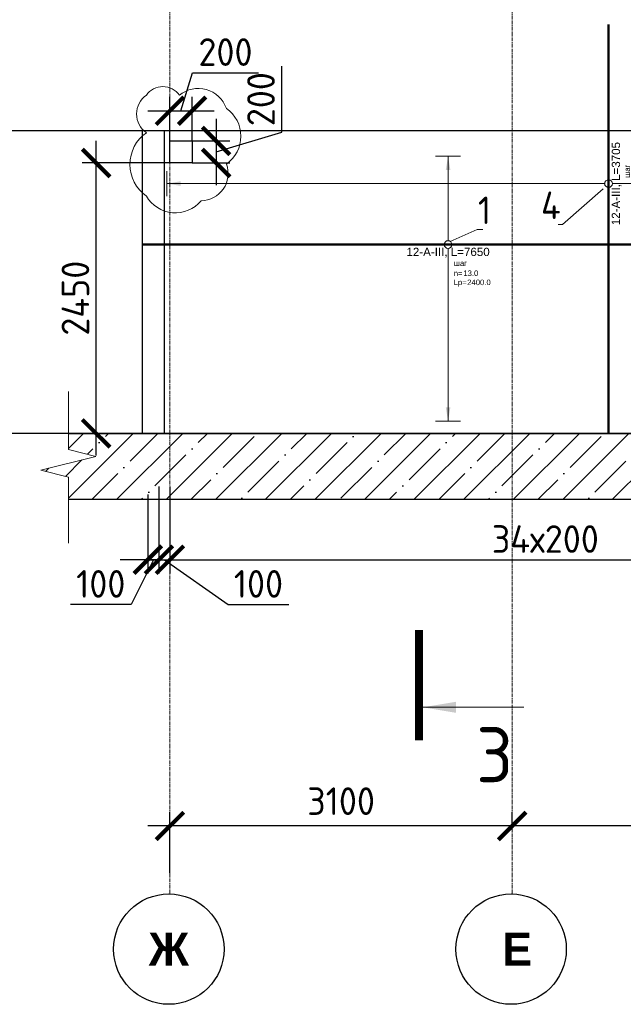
# Model space of a CAD drawing. Header units: millimetres. Extents: x 349531 to 1063351, y -131924 to 96186.
# Tile 131 of 230: x 617459 to 622926, y -31469 to -22548. Entities that reach past the tile are written whole.
import ezdxf
from ezdxf import colors
from ezdxf.entities.mleader import LeaderData, LeaderLine
from ezdxf.enums import TextEntityAlignment as Align
from ezdxf.math import Vec2, Vec3

# ---------------------------------------------------------------- set-up
doc = ezdxf.new("R2010")
doc.units = ezdxf.units.MM
doc.set_wipeout_variables(frame=1)
for name, pattern in [('______5', [1100, 800, -100, 100, -100]), ('________', [0]), ('HIDDEN2', [4.7625, 3.175, -1.5875]), ('осевая', [50.8, 31.75, -6.35, 6.35, -6.35])]:
    doc.linetypes.add(name, pattern=pattern)
for name, color, linetype, lineweight in [('AF_Stena', 90, 'Continuous', 18), ('Standard', 7, 'Continuous', 25), ('АрмСтер', 2, 'Continuous', 50), ('Оси', 40, '______5', 18), ('подоснова', 151, 'Continuous', 5), ('размер', 1, 'Continuous', 25), ('РАЗМЕРЫ', 1, 'Continuous', 9), ('Узлы', 7, 'Continuous', 0)]:
    doc.layers.add(name, color=color, linetype=linetype, lineweight=lineweight)
doc.layers.add('АрмСтер_атрибуты', color=2, linetype='Continuous', lineweight=0, plot=False)
doc.styles.add('Century Gothic', font='GOTHIC.TTF')
doc.styles.add('GOST-2.304_Type-B', font='GOST_Common.ttf')
doc.styles.get("Standard").update_dxf_attribs({"font": 'arial.ttf'})
doc.styles.add('Аннотативный', font='arial.ttf')
doc.dimstyles.new('СПДС', dxfattribs={"dimscale": 100, "dimtxt": 2.5, "dimasz": 2.5, "dimexe": 1.25, "dimexo": 0, "dimtad": 1, "dimdec": 0, "dimtxsty": 'GOST-2.304_Type-B', "dimblk": 'ARCHTICK', "dimcen": 2.5, "dimdle": 2, "dimadec": 0, "dimazin": 2, "dimtfac": 0.75, "dimtdec": 0, "dimtmove": 1, "dimatfit": 3, "dimfxl": 1, "dimtolj": 1, "dimarcsym": 1})

# ---------------------------------------------------------------- blocks, each defined once
blk = doc.blocks.new('_ArchTick')
at = {"color": 0, "linetype": 'ByBlock', "const_width": 0.15}
blk.add_lwpolyline([(-0.5, -0.5), (0.5, 0.5)], dxfattribs=at)
blk = doc.blocks.new('*D789')
at = {"color": 0, "lineweight": -2, "transparency": 16777216}
for p, q in [((572635.6, -30315.4), (572635.6, -30190.4)), ((589035.6, -30315.4), (589035.6, -30190.4)), ((572435.6, -30315.4), (589235.6, -30315.4))]:
    blk.add_line(p, q, dxfattribs=at)
at = {"layer": 'DEFPOINTS', "color": 0, "transparency": 16777216}
for p in [(572635.6, -30315.4), (589035.6, -30315.4), (589035.6, -30315.4)]:
    blk.add_point(p, dxfattribs=at)
at = {"color": 0, "lineweight": -2, "transparency": 16777216, "xscale": 250, "yscale": 250, "zscale": 250, "rotation": 180}
blk.add_blockref('_ArchTick', (572635.6, -30315.4), dxfattribs=at)
at = {"color": 0, "lineweight": -2, "transparency": 16777216, "xscale": 250, "yscale": 250, "zscale": 250}
blk.add_blockref('_ArchTick', (589035.6, -30315.4), dxfattribs=at)
at = {"color": 0, "transparency": 16777216, "insert": (580477, -30090.4), "char_height": 250, "width": 104166.667, "attachment_point": 5, "style": 'GOST-2.304_Type-B'}
blk.add_mtext('\\A1;16400', dxfattribs=at)
blk = doc.blocks.new('*D791')
at = {"color": 0, "lineweight": -2, "transparency": 16777216}
for p, q in [((577535.6, -29714.3), (577535.6, -29589.3)), ((580035.6, -29714.3), (580035.6, -29589.3)), ((577335.6, -29714.3), (580235.6, -29714.3))]:
    blk.add_line(p, q, dxfattribs=at)
at = {"layer": 'DEFPOINTS', "color": 0, "transparency": 16777216}
for p in [(577535.6, -29714.3), (580035.6, -29714.3), (580035.6, -29714.3)]:
    blk.add_point(p, dxfattribs=at)
at = {"color": 0, "lineweight": -2, "transparency": 16777216, "xscale": 250, "yscale": 250, "zscale": 250, "rotation": 180}
blk.add_blockref('_ArchTick', (577535.6, -29714.3), dxfattribs=at)
at = {"color": 0, "lineweight": -2, "transparency": 16777216, "xscale": 250, "yscale": 250, "zscale": 250}
blk.add_blockref('_ArchTick', (580035.6, -29714.3), dxfattribs=at)
at = {"color": 0, "transparency": 16777216, "insert": (578760.5, -29489.3), "char_height": 250, "width": 83333.333, "attachment_point": 5, "style": 'GOST-2.304_Type-B'}
blk.add_mtext('\\A1;2500', dxfattribs=at)
blk = doc.blocks.new('*D792')
at = {"color": 0, "lineweight": -2, "transparency": 16777216}
for p, q in [((580035.6, -29714.3), (580035.6, -29589.3)), ((581835.6, -29714.3), (581835.6, -29589.3)), ((579835.6, -29714.3), (582035.6, -29714.3))]:
    blk.add_line(p, q, dxfattribs=at)
at = {"layer": 'DEFPOINTS', "color": 0, "transparency": 16777216}
for p in [(580035.6, -29714.3), (581835.6, -29714.3), (581835.6, -29714.3)]:
    blk.add_point(p, dxfattribs=at)
at = {"color": 0, "lineweight": -2, "transparency": 16777216, "xscale": 250, "yscale": 250, "zscale": 250, "rotation": 180}
blk.add_blockref('_ArchTick', (580035.6, -29714.3), dxfattribs=at)
at = {"color": 0, "lineweight": -2, "transparency": 16777216, "xscale": 250, "yscale": 250, "zscale": 250}
blk.add_blockref('_ArchTick', (581835.6, -29714.3), dxfattribs=at)
at = {"color": 0, "transparency": 16777216, "insert": (580910.5, -29489.3), "char_height": 250, "width": 83333.333, "attachment_point": 5, "style": 'GOST-2.304_Type-B'}
blk.add_mtext('\\A1;1800', dxfattribs=at)
blk = doc.blocks.new('*D793')
at = {"color": 0, "lineweight": -2, "transparency": 16777216}
for p, q in [((581835.6, -29714.3), (581835.6, -29589.3)), ((582935.6, -29714.3), (582935.6, -29589.3)), ((581635.6, -29714.3), (583135.6, -29714.3))]:
    blk.add_line(p, q, dxfattribs=at)
at = {"layer": 'DEFPOINTS', "color": 0, "transparency": 16777216}
for p in [(581835.6, -29714.3), (582935.6, -29714.3), (582935.6, -29714.3)]:
    blk.add_point(p, dxfattribs=at)
at = {"color": 0, "lineweight": -2, "transparency": 16777216, "xscale": 250, "yscale": 250, "zscale": 250, "rotation": 180}
blk.add_blockref('_ArchTick', (581835.6, -29714.3), dxfattribs=at)
at = {"color": 0, "lineweight": -2, "transparency": 16777216, "xscale": 250, "yscale": 250, "zscale": 250}
blk.add_blockref('_ArchTick', (582935.6, -29714.3), dxfattribs=at)
at = {"color": 0, "transparency": 16777216, "insert": (582385.6, -29489.3), "char_height": 250, "width": 83333.333, "attachment_point": 5, "style": 'GOST-2.304_Type-B'}
blk.add_mtext('\\A1;1100', dxfattribs=at)
blk = doc.blocks.new('*D794')
at = {"color": 0, "lineweight": -2, "transparency": 16777216}
for p, q in [((582935.6, -29714.3), (582935.6, -29589.3)), ((585935.6, -29714.3), (585935.6, -29589.3)), ((582735.6, -29714.3), (586135.6, -29714.3))]:
    blk.add_line(p, q, dxfattribs=at)
at = {"layer": 'DEFPOINTS', "color": 0, "transparency": 16777216}
for p in [(582935.6, -29714.3), (585935.6, -29714.3), (585935.6, -29714.3)]:
    blk.add_point(p, dxfattribs=at)
at = {"color": 0, "lineweight": -2, "transparency": 16777216, "xscale": 250, "yscale": 250, "zscale": 250, "rotation": 180}
blk.add_blockref('_ArchTick', (582935.6, -29714.3), dxfattribs=at)
at = {"color": 0, "lineweight": -2, "transparency": 16777216, "xscale": 250, "yscale": 250, "zscale": 250}
blk.add_blockref('_ArchTick', (585935.6, -29714.3), dxfattribs=at)
at = {"color": 0, "transparency": 16777216, "insert": (584410.5, -29489.3), "char_height": 250, "width": 83333.333, "attachment_point": 5, "style": 'GOST-2.304_Type-B'}
blk.add_mtext('\\A1;3000', dxfattribs=at)
blk = doc.blocks.new('*D795')
at = {"color": 0, "lineweight": -2, "transparency": 16777216}
for p, q in [((585935.6, -29714.3), (585935.6, -29589.3)), ((589035.6, -30137.8), (589035.6, -29589.3)), ((585735.6, -29714.3), (589235.6, -29714.3))]:
    blk.add_line(p, q, dxfattribs=at)
at = {"layer": 'DEFPOINTS', "color": 0, "transparency": 16777216}
for p in [(585935.6, -29714.3), (589035.6, -29714.3), (589035.6, -30137.8)]:
    blk.add_point(p, dxfattribs=at)
at = {"color": 0, "lineweight": -2, "transparency": 16777216, "xscale": 250, "yscale": 250, "zscale": 250, "rotation": 180}
blk.add_blockref('_ArchTick', (585935.6, -29714.3), dxfattribs=at)
at = {"color": 0, "lineweight": -2, "transparency": 16777216, "xscale": 250, "yscale": 250, "zscale": 250}
blk.add_blockref('_ArchTick', (589035.6, -29714.3), dxfattribs=at)
at = {"color": 0, "transparency": 16777216, "insert": (587485.6, -29489.3), "char_height": 250, "width": 83333.333, "attachment_point": 5, "style": 'GOST-2.304_Type-B'}
blk.add_mtext('\\A1;3100', dxfattribs=at)
blk = doc.blocks.new('*D848')
at = {"color": 0, "lineweight": -2, "transparency": 16777216}
for p, q in [((598649.9, -29135.4), (598649.9, -29889.1)), ((594550.2, -29764.1), (594550.2, -29639.1)), ((594350.2, -29764.1), (598849.9, -29764.1))]:
    blk.add_line(p, q, dxfattribs=at)
at = {"layer": 'DEFPOINTS', "color": 0, "transparency": 16777216}
for p in [(598649.9, -29135.4), (594550.2, -29764.1), (598649.9, -29764.1)]:
    blk.add_point(p, dxfattribs=at)
at = {"color": 0, "lineweight": -2, "transparency": 16777216, "xscale": 250, "yscale": 250, "zscale": 250, "rotation": 180}
blk.add_blockref('_ArchTick', (594550.2, -29764.1), dxfattribs=at)
at = {"color": 0, "lineweight": -2, "transparency": 16777216, "xscale": 250, "yscale": 250, "zscale": 250}
blk.add_blockref('_ArchTick', (598649.9, -29764.1), dxfattribs=at)
at = {"color": 0, "transparency": 16777216, "insert": (596600.1, -29539.1), "char_height": 250, "width": 83333.333, "attachment_point": 5, "style": 'GOST-2.304_Type-B'}
blk.add_mtext('\\A1;4100', dxfattribs=at)
blk = doc.blocks.new('*D1395')
at = {"color": 0, "lineweight": -2, "transparency": 16777216}
for p, q in [((610076.5, -29832.9), (610076.5, -29707.9)), ((611176.5, -29832.9), (611176.5, -29707.9)), ((611376.5, -29832.9), (609876.5, -29832.9))]:
    blk.add_line(p, q, dxfattribs=at)
at = {"layer": 'DEFPOINTS', "color": 0, "transparency": 16777216}
for p in [(610076.5, -29832.9), (610076.5, -29832.9), (611176.5, -29832.9)]:
    blk.add_point(p, dxfattribs=at)
at = {"color": 0, "lineweight": -2, "transparency": 16777216, "xscale": 250, "yscale": 250, "zscale": 250, "rotation": 180}
blk.add_blockref('_ArchTick', (610076.5, -29832.9), dxfattribs=at)
at = {"color": 0, "lineweight": -2, "transparency": 16777216, "xscale": 250, "yscale": 250, "zscale": 250}
blk.add_blockref('_ArchTick', (611176.5, -29832.9), dxfattribs=at)
at = {"color": 0, "transparency": 16777216, "insert": (610626.5, -29607.9), "char_height": 250, "width": 83333.333, "attachment_point": 5, "style": 'GOST-2.304_Type-B'}
blk.add_mtext('\\A1;1100', dxfattribs=at)
blk = doc.blocks.new('*D1393')
at = {"color": 0, "lineweight": -2, "transparency": 16777216}
for p, q in [((607076.5, -29832.9), (607076.5, -29707.9)), ((610076.5, -29832.9), (610076.5, -29707.9)), ((610276.5, -29832.9), (606876.5, -29832.9))]:
    blk.add_line(p, q, dxfattribs=at)
at = {"layer": 'DEFPOINTS', "color": 0, "transparency": 16777216}
for p in [(607076.5, -29832.9), (607076.5, -29832.9), (610076.5, -29832.9)]:
    blk.add_point(p, dxfattribs=at)
at = {"color": 0, "lineweight": -2, "transparency": 16777216, "xscale": 250, "yscale": 250, "zscale": 250, "rotation": 180}
blk.add_blockref('_ArchTick', (607076.5, -29832.9), dxfattribs=at)
at = {"color": 0, "lineweight": -2, "transparency": 16777216, "xscale": 250, "yscale": 250, "zscale": 250}
blk.add_blockref('_ArchTick', (610076.5, -29832.9), dxfattribs=at)
at = {"color": 0, "transparency": 16777216, "insert": (608601.6, -29607.9), "char_height": 250, "width": 83333.333, "attachment_point": 5, "style": 'GOST-2.304_Type-B'}
blk.add_mtext('\\A1;3000', dxfattribs=at)
blk = doc.blocks.new('*D1394')
at = {"color": 0, "lineweight": -2, "transparency": 16777216}
for p, q in [((603976.5, -30256.4), (603976.5, -29707.9)), ((607076.5, -29832.9), (607076.5, -29707.9)), ((607276.5, -29832.9), (603776.5, -29832.9))]:
    blk.add_line(p, q, dxfattribs=at)
at = {"layer": 'DEFPOINTS', "color": 0, "transparency": 16777216}
for p in [(603976.5, -29832.9), (607076.5, -29832.9), (603976.5, -30256.4)]:
    blk.add_point(p, dxfattribs=at)
at = {"color": 0, "lineweight": -2, "transparency": 16777216, "xscale": 250, "yscale": 250, "zscale": 250, "rotation": 180}
blk.add_blockref('_ArchTick', (603976.5, -29832.9), dxfattribs=at)
at = {"color": 0, "lineweight": -2, "transparency": 16777216, "xscale": 250, "yscale": 250, "zscale": 250}
blk.add_blockref('_ArchTick', (607076.5, -29832.9), dxfattribs=at)
at = {"color": 0, "transparency": 16777216, "insert": (605526.5, -29607.9), "char_height": 250, "width": 83333.333, "attachment_point": 5, "style": 'GOST-2.304_Type-B'}
blk.add_mtext('\\A1;3100', dxfattribs=at)
blk = doc.blocks.new('NSY101')
at = {"color": 0, "linetype": 'ByBlock', "lineweight": -2}
blk.add_circle((0, 0), 50, dxfattribs=at)
blk = doc.blocks.new('*D1405')
at = {"color": 0, "lineweight": -2, "transparency": 16777216}
for p, q in [((621919.5, -29853.2), (621919.5, -29728.2)), ((624919.5, -29853.2), (624919.5, -29728.2)), ((625119.5, -29853.2), (621719.5, -29853.2))]:
    blk.add_line(p, q, dxfattribs=at)
at = {"layer": 'DEFPOINTS', "color": 0, "transparency": 16777216}
for p in [(621919.5, -29853.2), (621919.5, -29853.2), (624919.5, -29853.2)]:
    blk.add_point(p, dxfattribs=at)
at = {"color": 0, "lineweight": -2, "transparency": 16777216, "xscale": 250, "yscale": 250, "zscale": 250, "rotation": 180}
blk.add_blockref('_ArchTick', (621919.5, -29853.2), dxfattribs=at)
at = {"color": 0, "lineweight": -2, "transparency": 16777216, "xscale": 250, "yscale": 250, "zscale": 250}
blk.add_blockref('_ArchTick', (624919.5, -29853.2), dxfattribs=at)
at = {"color": 0, "transparency": 16777216, "insert": (623444.6, -29628.2), "char_height": 250, "width": 83333.333, "attachment_point": 5, "style": 'GOST-2.304_Type-B'}
blk.add_mtext('\\A1;3000', dxfattribs=at)
blk = doc.blocks.new('*D1406')
at = {"color": 0, "lineweight": -2, "transparency": 16777216}
for p, q in [((618819.5, -30276.7), (618819.5, -29728.2)), ((621919.5, -29853.2), (621919.5, -29728.2)), ((622119.5, -29853.2), (618619.5, -29853.2))]:
    blk.add_line(p, q, dxfattribs=at)
at = {"layer": 'DEFPOINTS', "color": 0, "transparency": 16777216}
for p in [(618819.5, -29853.2), (621919.5, -29853.2), (618819.5, -30276.7)]:
    blk.add_point(p, dxfattribs=at)
at = {"color": 0, "lineweight": -2, "transparency": 16777216, "xscale": 250, "yscale": 250, "zscale": 250, "rotation": 180}
blk.add_blockref('_ArchTick', (618819.5, -29853.2), dxfattribs=at)
at = {"color": 0, "lineweight": -2, "transparency": 16777216, "xscale": 250, "yscale": 250, "zscale": 250}
blk.add_blockref('_ArchTick', (621919.5, -29853.2), dxfattribs=at)
at = {"color": 0, "transparency": 16777216, "insert": (620369.5, -29628.2), "char_height": 250, "width": 83333.333, "attachment_point": 5, "style": 'GOST-2.304_Type-B'}
blk.add_mtext('\\A1;3100', dxfattribs=at)
blk = doc.blocks.new('*D1411')
at = {"layer": 'DEFPOINTS', "color": 0, "lineweight": 50, "transparency": 16777216}
for p in [(618569.5, -23556), (616816.2, -26296), (618569.5, -26296)]:
    blk.add_point(p, dxfattribs=at)
at = {"layer": 'РАЗМЕРЫ', "color": 0, "lineweight": -2, "transparency": 16777216}
for p, q in [((616816.2, -23356), (616816.2, -26496)), ((618569.5, -23556), (616691.2, -23556)), ((618569.5, -26296), (616691.2, -26296))]:
    blk.add_line(p, q, dxfattribs=at)
at = {"layer": 'РАЗМЕРЫ', "color": 0, "lineweight": -2, "transparency": 16777216, "xscale": 250, "yscale": 250, "zscale": 250}
for p, rotation in [((616816.2, -23556), 90), ((616816.2, -26296), 270)]:
    blk.add_blockref('_ArchTick', p, dxfattribs=dict(at, rotation=rotation))
at = {"layer": 'РАЗМЕРЫ', "color": 0, "transparency": 16777216, "insert": (616628.7, -24926), "char_height": 250, "attachment_point": 5, "rotation": 90, "style": 'GOST-2.304_Type-B'}
blk.add_mtext('\\A1;2740', dxfattribs=at)
blk = doc.blocks.new('*U1398')
at = {"layer": 'РАЗМЕРЫ'}
for p, q in [((112.5, 4000), (-112.5, 4000)), ((112.5, -3400), (-112.5, -3400))]:
    blk.add_line(p, q, dxfattribs=at)
at = {"layer": 'РАЗМЕРЫ', "ltscale": 15}
blk.add_line((0, -3400), (0, 4000), dxfattribs=at)
at = {"layer": 'РАЗМЕРЫ'}
for points in [[(0, 4000), (20.9, 3874.8), (-20.9, 3874.8)], [(0, -3400), (20.9, -3274.8), (-20.9, -3274.8)]]:
    blk.add_solid(points, dxfattribs=at)
at = {"layer": 'АрмСтер_атрибуты', "color": 215, "ltscale": 15, "style": 'Аннотативный'}
for s, p in [('шаг', (51.4, -194.2)), ('n=', (51.4, -285.1)), ('Lр=', (50.2, -367.8))]:
    blk.add_text(s, height=50, dxfattribs=at).set_placement(p)
at = {"layer": 'АрмСтер_атрибуты', "style": 'Аннотативный', "flags": 8}
blk.add_attdef('ПОЗ', (110, 29.6), '', height=75, dxfattribs=at)
at = {"layer": 'АрмСтер_атрибуты', "color": 215, "style": 'Аннотативный'}
for tag, p, flags in [('ШАГ', (190.9, -194.2), 10), ('КОЛ', (138, -285.1), 8), ('ШИРИНА', (172.9, -367.8), 8)]:
    blk.add_attdef(tag, p, '', height=50, dxfattribs=dict(at, flags=flags))
at = {"layer": 'АрмСтер_атрибуты', "flags": 9}
for tag, p in [('МАССА', (-3069.3, -410.5)), ('ОБОЗНАЧЕНИЕ', (-3069.3, -524.4))]:
    blk.add_attdef(tag, p, '', height=75, dxfattribs=at)
at = {"linetype": 'Continuous', "lineweight": 0}
blk.add_wipeout([(35, 0), (28.3, 20.6), (10.8, 33.3), (-10.8, 33.3), (-28.3, 20.6), (-35, 0), (-28.3, -20.6), (-10.8, -33.3), (10.8, -33.3), (28.3, -20.6)], dxfattribs=at)
at = {"color": 0, "linetype": 'ByBlock', "lineweight": -2, "ltscale": 100}
blk.add_line((-2263.2, 0), (1441.8, 0), dxfattribs=at)
at = {"layer": 'РАЗМЕРЫ'}
blk.add_circle((0, 0), 35, dxfattribs=at)
at = {"layer": 'АрмСтер_атрибуты', "style": 'Аннотативный', "flags": 8}
blk.add_attdef('НАИМЕНОВАНИЕ', text='', height=75, dxfattribs=at).set_placement((0, -29.3), align=Align.TOP_CENTER)
blk = doc.blocks.new('_None')
blk = doc.blocks.new('*U1400')
at = {"layer": 'РАЗМЕРЫ'}
for p, q in [((112.5, 800), (-112.5, 800)), ((112.5, -1600), (-112.5, -1600))]:
    blk.add_line(p, q, dxfattribs=at)
at = {"layer": 'РАЗМЕРЫ', "ltscale": 15}
blk.add_line((0, -1600), (0, 800), dxfattribs=at)
at = {"layer": 'РАЗМЕРЫ'}
for points in [[(0, 800), (20.9, 674.8), (-20.9, 674.8)], [(0, -1600), (20.9, -1474.8), (-20.9, -1474.8)]]:
    blk.add_solid(points, dxfattribs=at)
at = {"layer": 'АрмСтер_атрибуты', "color": 215, "ltscale": 15, "style": 'Аннотативный'}
for s, p in [('шаг', (51.4, -194.2)), ('n=', (51.4, -285.1)), ('Lр=', (50.2, -367.8))]:
    blk.add_text(s, height=50, dxfattribs=at).set_placement(p)
at = {"layer": 'АрмСтер_атрибуты', "flags": 9}
for tag, p in [('МАССА', (-927.9, 4789.5)), ('ОБОЗНАЧЕНИЕ', (-927.9, 4675.6))]:
    blk.add_attdef(tag, p, '', height=75, dxfattribs=at)
at = {"layer": 'АрмСтер_атрибуты', "style": 'Аннотативный', "flags": 8}
blk.add_attdef('ПОЗ', (110, 29.6), '', height=75, dxfattribs=at)
at = {"layer": 'АрмСтер_атрибуты', "color": 215, "style": 'Аннотативный'}
for tag, p, flags in [('ШАГ', (190.9, -194.2), 10), ('КОЛ', (138, -285.1), 8), ('ШИРИНА', (172.9, -367.8), 8)]:
    blk.add_attdef(tag, p, '', height=50, dxfattribs=dict(at, flags=flags))
at = {"linetype": 'Continuous', "lineweight": 0}
blk.add_wipeout([(35, 0), (28.3, 20.6), (10.8, 33.3), (-10.8, 33.3), (-28.3, 20.6), (-35, 0), (-28.3, -20.6), (-10.8, -33.3), (10.8, -33.3), (28.3, -20.6)], dxfattribs=at)
at = {"color": 0, "linetype": 'ByBlock', "lineweight": -2, "ltscale": 100}
blk.add_line((-2766.8, 0), (4883.2, 0), dxfattribs=at)
at = {"layer": 'РАЗМЕРЫ'}
blk.add_circle((0, 0), 35, dxfattribs=at)
at = {"layer": 'АрмСтер_атрибуты', "style": 'Аннотативный', "flags": 8}
blk.add_attdef('НАИМЕНОВАНИЕ', text='', height=75, dxfattribs=at).set_placement((0, -29.3), align=Align.TOP_CENTER)
blk = doc.blocks.new('*D1408')
at = {"layer": 'DEFPOINTS', "color": 0, "lineweight": 50, "transparency": 16777216}
for p in [(618719.5, -26848.3), (618819.5, -26778.7), (618819.5, -27440.7)]:
    blk.add_point(p, dxfattribs=at)
at = {"layer": 'РАЗМЕРЫ', "color": 0, "lineweight": -2, "transparency": 16777216}
for p, q in [((618719.5, -26848.3), (618719.5, -27565.7)), ((618819.5, -26778.7), (618819.5, -27565.7)), ((618719.5, -27440.7), (618469.5, -27440.7)), ((618719.5, -27440.7), (618819.5, -27440.7)), ((618719.5, -27440.7), (618819.5, -27440.7)), ((618769.5, -27440.7), (619346.2, -27847)), ((618819.5, -27440.7), (619069.5, -27440.7)), ((619346.2, -27847), (619896.2, -27847))]:
    blk.add_line(p, q, dxfattribs=at)
at = {"layer": 'РАЗМЕРЫ', "color": 0, "lineweight": -2, "transparency": 16777216, "xscale": 250, "yscale": 250, "zscale": 250}
blk.add_blockref('_ArchTick', (618719.5, -27440.7), dxfattribs=at)
at = {"layer": 'РАЗМЕРЫ', "color": 0, "lineweight": -2, "transparency": 16777216, "xscale": 250, "yscale": 250, "zscale": 250, "rotation": 180}
blk.add_blockref('_ArchTick', (618819.5, -27440.7), dxfattribs=at)
at = {"layer": 'РАЗМЕРЫ', "color": 0, "transparency": 16777216, "insert": (619621.2, -27659.5), "char_height": 250, "attachment_point": 5, "style": 'GOST-2.304_Type-B'}
blk.add_mtext('\\A1;100', dxfattribs=at)
blk = doc.blocks.new('*D1409')
at = {"layer": 'DEFPOINTS', "color": 0, "lineweight": 50, "transparency": 16777216}
for p in [(618819.5, -26828.5), (625619.5, -26778.7, -360), (625619.5, -27440.7)]:
    blk.add_point(p, dxfattribs=at)
at = {"layer": 'РАЗМЕРЫ', "color": 0, "lineweight": -2, "transparency": 16777216}
for p, q in [((618819.5, -26828.5), (618819.5, -27565.7)), ((625619.5, -26778.7), (625619.5, -27565.7)), ((618619.5, -27440.7), (625819.5, -27440.7))]:
    blk.add_line(p, q, dxfattribs=at)
at = {"layer": 'РАЗМЕРЫ', "color": 0, "lineweight": -2, "transparency": 16777216, "xscale": 250, "yscale": 250, "zscale": 250, "rotation": 180}
blk.add_blockref('_ArchTick', (618819.5, -27440.7), dxfattribs=at)
at = {"layer": 'РАЗМЕРЫ', "color": 0, "lineweight": -2, "transparency": 16777216, "xscale": 250, "yscale": 250, "zscale": 250}
blk.add_blockref('_ArchTick', (625619.5, -27440.7), dxfattribs=at)
at = {"layer": 'РАЗМЕРЫ', "color": 0, "transparency": 16777216, "insert": (622219.5, -27253.2), "char_height": 250, "attachment_point": 5, "style": 'GOST-2.304_Type-B'}
blk.add_mtext('\\A1;34х200', dxfattribs=at)
blk = doc.blocks.new('*D1407')
at = {"layer": 'DEFPOINTS', "color": 0, "lineweight": 50, "transparency": 16777216}
for p in [(618619.5, -26848.3), (618719.5, -26778.7), (618719.5, -27440.7)]:
    blk.add_point(p, dxfattribs=at)
at = {"layer": 'РАЗМЕРЫ', "color": 0, "lineweight": -2, "transparency": 16777216}
for p, q in [((618619.5, -26848.3), (618619.5, -27565.7)), ((618719.5, -26778.7), (618719.5, -27565.7)), ((618619.5, -27440.7), (618369.5, -27440.7)), ((618669.5, -27440.7), (618468.1, -27847)), ((618619.5, -27440.7), (618719.5, -27440.7)), ((618619.5, -27440.7), (618719.5, -27440.7)), ((618719.5, -27440.7), (618969.5, -27440.7)), ((618468.1, -27847), (617918.1, -27847))]:
    blk.add_line(p, q, dxfattribs=at)
at = {"layer": 'РАЗМЕРЫ', "color": 0, "lineweight": -2, "transparency": 16777216, "xscale": 250, "yscale": 250, "zscale": 250}
blk.add_blockref('_ArchTick', (618619.5, -27440.7), dxfattribs=at)
at = {"layer": 'РАЗМЕРЫ', "color": 0, "lineweight": -2, "transparency": 16777216, "xscale": 250, "yscale": 250, "zscale": 250, "rotation": 180}
blk.add_blockref('_ArchTick', (618719.5, -27440.7), dxfattribs=at)
at = {"layer": 'РАЗМЕРЫ', "color": 0, "transparency": 16777216, "insert": (618193.1, -27659.5), "char_height": 250, "attachment_point": 5, "style": 'GOST-2.304_Type-B'}
blk.add_mtext('\\A1;100', dxfattribs=at)
blk = doc.blocks.new('*D1652')
at = {"layer": 'DEFPOINTS', "color": 0, "transparency": 16777216}
for p in [(618151, -23846), (618922.1, -23846), (618922.1, -26296)]:
    blk.add_point(p, dxfattribs=at)
at = {"layer": 'РАЗМЕРЫ', "color": 0, "lineweight": -2, "transparency": 16777216}
for p, q in [((618151, -26496), (618151, -23646)), ((618922.1, -23846), (618026, -23846)), ((618922.1, -26296), (618026, -26296))]:
    blk.add_line(p, q, dxfattribs=at)
at = {"layer": 'РАЗМЕРЫ', "color": 0, "lineweight": -2, "transparency": 16777216, "xscale": 250, "yscale": 250, "zscale": 250}
for p, rotation in [((618151, -23846), 90), ((618151, -26296), 270)]:
    blk.add_blockref('_ArchTick', p, dxfattribs=dict(at, rotation=rotation))
at = {"layer": 'РАЗМЕРЫ', "color": 0, "transparency": 16777216, "insert": (617963.5, -25071), "char_height": 250, "attachment_point": 5, "rotation": 90, "style": 'GOST-2.304_Type-B'}
blk.add_mtext('\\A1;2450', dxfattribs=at)
blk = doc.blocks.new('*D1653')
at = {"layer": 'DEFPOINTS', "color": 0, "transparency": 16777216}
for p in [(619019.5, -23646), (619019.5, -23846), (619237.9, -23846)]:
    blk.add_point(p, dxfattribs=at)
at = {"layer": 'РАЗМЕРЫ', "color": 0, "lineweight": -2, "transparency": 16777216}
for p, q in [((619831.7, -23567.8), (619831.7, -22967.8)), ((619237.9, -23446), (619237.9, -24046)), ((619237.9, -23746), (619831.7, -23567.8)), ((619019.5, -23646), (619362.9, -23646)), ((619019.5, -23846), (619362.9, -23846))]:
    blk.add_line(p, q, dxfattribs=at)
at = {"layer": 'РАЗМЕРЫ', "color": 0, "lineweight": -2, "transparency": 16777216, "xscale": 250, "yscale": 250, "zscale": 250}
for p, rotation in [((619237.9, -23646), 90), ((619237.9, -23846), 270)]:
    blk.add_blockref('_ArchTick', p, dxfattribs=dict(at, rotation=rotation))
at = {"layer": 'РАЗМЕРЫ', "color": 0, "transparency": 16777216, "insert": (619644.2, -23267.8), "char_height": 250, "attachment_point": 5, "rotation": 90, "style": 'GOST-2.304_Type-B'}
blk.add_mtext('\\A1;200', dxfattribs=at)
blk = doc.blocks.new('*D1654')
at = {"layer": 'DEFPOINTS', "color": 0, "transparency": 16777216}
for p in [(619019.5, -23372.6), (618819.5, -23646), (619019.5, -23646)]:
    blk.add_point(p, dxfattribs=at)
at = {"layer": 'РАЗМЕРЫ', "color": 0, "lineweight": -2, "transparency": 16777216}
for p, q in [((618919.5, -23372.6), (619022.6, -23028.8)), ((619022.6, -23028.8), (619622.6, -23028.8)), ((618819.5, -23646), (618819.5, -23247.6)), ((619019.5, -23646), (619019.5, -23247.6)), ((618619.5, -23372.6), (619219.5, -23372.6))]:
    blk.add_line(p, q, dxfattribs=at)
at = {"layer": 'РАЗМЕРЫ', "color": 0, "lineweight": -2, "transparency": 16777216, "xscale": 250, "yscale": 250, "zscale": 250, "rotation": 180}
blk.add_blockref('_ArchTick', (618819.5, -23372.6), dxfattribs=at)
at = {"layer": 'РАЗМЕРЫ', "color": 0, "lineweight": -2, "transparency": 16777216, "xscale": 250, "yscale": 250, "zscale": 250}
blk.add_blockref('_ArchTick', (619019.5, -23372.6), dxfattribs=at)
at = {"layer": 'РАЗМЕРЫ', "color": 0, "transparency": 16777216, "insert": (619322.6, -22841.3), "char_height": 250, "attachment_point": 5, "style": 'GOST-2.304_Type-B'}
blk.add_mtext('\\A1;200', dxfattribs=at)

msp = doc.modelspace()

# ---------------------------------------------------------------- hatches: boundary and pattern name
at = {"layer": 'размер', "transparency": 33554648}
h = msp.add_hatch(dxfattribs=at)
h.set_pattern_fill('ANSI35', color=1, scale=50)
h.paths.add_polyline_path([(618819.5, -26296), (617899.7, -26296), (617899.7, -26387), (617899.7, -26442), (618149.7, -26504.5), (617649.7, -26629.5), (617899.7, -26692), (617899.7, -26747), (617899.7, -26896), (618819.5, -26896)])
h.paths.add_polyline_path([(621919.5, -26296), (618819.5, -26296), (618819.5, -26896), (621919.5, -26896)])
h.paths.add_polyline_path([(624919.5, -26296), (621919.5, -26296), (621919.5, -26896), (624919.5, -26896)])
h.paths.add_polyline_path([(626719.5, -26504.5), (626469.5, -26442), (626469.5, -26387), (626469.5, -26296), (624919.5, -26296), (624919.5, -26896), (626469.5, -26896), (626469.5, -26747), (626469.5, -26692), (626219.5, -26629.5)])

# ---------------------------------------------------------------- linework, layer by layer
at = {"color": 0, "linetype": 'HIDDEN2', "transparency": 33554687}
msp.add_line((618769.5, -26296), (618769.5, -23556), dxfattribs=at)
at = {"layer": 'AF_Stena', "lineweight": 20}
for points in [[(617899.7, -26387), (617899.7, -25915.1)], [(617899.7, -26387), (617899.7, -26442)], [(617899.7, -26442), (618149.7, -26504.5)], [(618149.7, -26504.5), (617649.7, -26629.5)], [(617649.7, -26629.5), (617899.7, -26692)], [(617899.7, -26692), (617899.7, -26747)], [(617899.7, -26747), (617899.7, -27291.1)]]:
    msp.add_lwpolyline(points, dxfattribs=at)
at = {"layer": 'Standard', "linetype": '________', "lineweight": 30, "transparency": 33554687}
for p, q in [((618569.5, -23556), (618569.5, -26296)), ((626219.5, -23556), (618569.5, -23556)), ((618569.5, -26296), (618769.5, -26296)), ((619819.5, -26296), (618769.5, -26296)), ((624419.5, -26296), (619659.9, -26296))]:
    msp.add_line(p, q, dxfattribs=at)
at = {"layer": 'Standard', "linetype": 'Continuous', "lineweight": 30, "transparency": 33554687}
msp.add_line((626469.5, -26896), (617899.7, -26896), dxfattribs=at)
at = {"layer": 'Оси', "color": 16, "linetype": 'осевая', "lineweight": 0, "transparency": 33554687}
for p, q in [((618819.5, -30465.2), (618819.5, -21368.6)), ((621919.5, -30465.2), (621919.5, -21368.6))]:
    msp.add_line(p, q, dxfattribs=at)
at = {"layer": 'Узлы', "color": 1, "linetype": 'Continuous', "lineweight": 0}
msp.add_line((621075.1, -28777.8, 200), (622025.1, -28777.8, 200), dxfattribs=at)
at = {"layer": 'Узлы', "color": 1, "linetype": 'Continuous', "lineweight": 0, "const_width": 70, "elevation": 200}
msp.add_lwpolyline([(621075.1, -29077.8), (621075.1, -28077.8)], dxfattribs=at)
at = {"layer": 'Узлы', "color": 1, "linetype": 'Continuous', "lineweight": 0}
msp.add_solid([(621110.1, -28777.8, 200), (621410.6, -28828.1, 200), (621410.6, -28727.5, 200)], dxfattribs=at)

# ---------------------------------------------------------------- block references
at = {"layer": 'Оси', "color": 16, "linetype": 'Continuous', "lineweight": 25, "transparency": 33554687, "xscale": 9.999999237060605, "yscale": 9.999999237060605, "zscale": 9.999999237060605, "rotation": 90.00000000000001}
for p in [(618809.4, -30968.8), (621909.4, -30968.8)]:
    msp.add_blockref('NSY101', p, dxfattribs=at)

# ---------------------------------------------------------------- texts
at = {"layer": 'Оси', "color": 16, "linetype": 'Continuous', "lineweight": 25, "transparency": 33554687, "char_height": 300, "attachment_point": 5, "style": 'Century Gothic'}
for s, insert, width in [('\\A1;{\\fCentury Gothic|i0|b1;\\H300.000000;\\W1.000000;\\C16;Ж}\\P', (618809.4, -30968.8), 540), ('\\A1;{\\fCentury Gothic|i0|b1;\\H300.000000;\\W1.000000;\\C16; Е}\\P', (621909.4, -30968.8), 480)]:
    msp.add_mtext(s, dxfattribs=dict(at, insert=insert, width=width))
at = {"layer": 'Узлы', "color": 1, "linetype": 'Continuous', "lineweight": 0, "insert": (621760.1, -29207.8, 200), "char_height": 500, "attachment_point": 5, "style": 'GOST-2.304_Type-B'}
msp.add_mtext_dynamic_manual_height_columns('3', width=723.88, gutter_width=25, heights=[0], dxfattribs=at)

# ---------------------------------------------------------------- dimensions: what is measured, and where the dimension line sits
for base, p1, p2, picture, middle in [((598649.9, -29764.1), (594550.2, -29764.1), (598649.9, -29135.4), '*D848', (596600.1, -29764.1)), ((580035.6, -29714.3), (577535.6, -29714.3), (580035.6, -29714.3), '*D791', (578760.5, -29714.3)), ((581835.6, -29714.3), (580035.6, -29714.3), (581835.6, -29714.3), '*D792', (580910.5, -29714.3)), ((582935.6, -29714.3), (581835.6, -29714.3), (582935.6, -29714.3), '*D793', (582385.6, -29714.3)), ((585935.6, -29714.3), (582935.6, -29714.3), (585935.6, -29714.3), '*D794', (584410.5, -29714.3)), ((589035.6, -29714.3), (585935.6, -29714.3), (589035.6, -30137.8), '*D795', (587485.6, -29714.3)), ((589035.6, -30315.4), (572635.6, -30315.4), (589035.6, -30315.4), '*D789', (580477, -30315.4))]:
    dim = msp.add_linear_dim(base=base, p1=p1, p2=p2, dimstyle='СПДС', override={"dimgap": 1})
    dim.commit()
    dim.dimension.update_dxf_attribs({"geometry": picture, "text_midpoint": middle, "dimtype": 160})
for base, p1, p2, picture, middle in [((603976.5, -29832.9), (607076.5, -29832.9), (603976.5, -30256.4), '*D1394', (605526.5, -29832.9)), ((607076.5, -29832.9), (610076.5, -29832.9), (607076.5, -29832.9), '*D1393', (608601.6, -29832.9)), ((610076.5, -29832.9), (611176.5, -29832.9), (610076.5, -29832.9), '*D1395', (610626.5, -29832.9)), ((618819.5, -29853.2), (621919.5, -29853.2), (618819.5, -30276.7), '*D1406', (620369.5, -29853.2)), ((621919.5, -29853.2), (624919.5, -29853.2), (621919.5, -29853.2), '*D1405', (623444.6, -29853.2))]:
    dim = msp.add_linear_dim(base=base, p1=p1, p2=p2, angle=180, dimstyle='СПДС', override={"dimgap": 1})
    dim.commit()
    dim.dimension.update_dxf_attribs({"geometry": picture, "text_midpoint": middle, "dimtype": 160})
at = {"layer": 'РАЗМЕРЫ', "color": 1}
dim = msp.add_linear_dim(base=(616816.2, -26296), p1=(618569.5, -23556), p2=(618569.5, -26296), angle=90, dimstyle='СПДС', dxfattribs=at)
dim.commit()
dim.dimension.update_dxf_attribs({"geometry": '*D1411', "text_midpoint": (616628.7, -24926)})
at = {"layer": 'РАЗМЕРЫ'}
for base, p1, p2, picture, middle in [((618719.5, -27440.7), (618619.5, -26848.3), (618719.5, -26778.7), '*D1407', (618405.6, -27847)), ((618819.5, -27440.7), (618719.5, -26848.3), (618819.5, -26778.7), '*D1408', (619408.7, -27847))]:
    dim = msp.add_linear_dim(base=base, p1=p1, p2=p2, angle=180, dimstyle='СПДС', dxfattribs=at)
    dim.commit()
    dim.dimension.update_dxf_attribs({"geometry": picture, "text_midpoint": middle, "dimtype": 160})
dim = msp.add_linear_dim(base=(625619.5, -27440.7), p1=(618819.5, -26828.5), p2=(625619.5, -26778.7, -360), angle=180, text='34х200', dimstyle='СПДС', dxfattribs=at)
dim.commit()
dim.dimension.update_dxf_attribs({"geometry": '*D1409', "text_midpoint": (622219.5, -27253.2)})

# ---------------------------------------------------------------- next in the draw order: block references
at = {"layer": 'АрмСтер', "ltscale": 15}
ref = msp.add_blockref('*U1398', (622791.8, -24032.7), dxfattribs=dict(at, rotation=90))
ref.add_attrib('НАИМЕНОВАНИЕ', '12-A-III, L=3705', dxfattribs={"layer": 'АрмСтер_атрибуты', "height": 75, "rotation": 90, "style": 'Аннотативный', "flags": 8}).set_placement((622821.1, -24032.7), align=Align.TOP_CENTER)
ref.add_attrib('КОЛ', '38.0', (623076.9, -23894.7), dxfattribs={"layer": 'АрмСтер_атрибуты', "color": 215, "height": 50, "rotation": 90, "style": 'Аннотативный', "flags": 8})
ref.add_attrib('ШИРИНА', '7400.0', (623159.6, -23859.9), dxfattribs={"layer": 'АрмСтер_атрибуты', "color": 215, "height": 50, "rotation": 90, "style": 'Аннотативный', "flags": 8})

# ---------------------------------------------------------------- next in the draw order: linework, layer by layer
at = {"layer": 'Standard', "linetype": 'Continuous', "lineweight": 30, "transparency": 33554687}
msp.add_line((617899.7, -26296), (626469.5, -26296), dxfattribs=at)

# ---------------------------------------------------------------- next in the draw order: dimensions: what is measured, and where the dimension line sits
at = {"layer": 'РАЗМЕРЫ', "color": 1}
dim = msp.add_linear_dim(base=(619019.5, -23372.6), p1=(618819.5, -23646), p2=(619019.5, -23646), dimstyle='СПДС', dxfattribs=at)
dim.commit()
dim.dimension.update_dxf_attribs({"geometry": '*D1654', "text_midpoint": (619085.1, -22841.3)})

# ---------------------------------------------------------------- next in the draw order: leaders
at = {"layer": 'подоснова'}
ml = msp.add_multileader_mtext('Standard', dxfattribs=at)
ml.set_content('4', color=256, style='GOST-2.304_Type-B')
ml.set_leader_properties(color=256, linetype='ByLayer', lineweight=15)
ml.set_arrow_properties(name='NONE')
ml.build(insert=Vec2(0, 0))
ml.multileader.update_dxf_attribs({"text_left_attachment_type": 6, "text_right_attachment_type": 6, "dogleg_length": 10, "arrow_head_size": 18})
ctx = ml.context
ctx.base_point, ctx.char_height, ctx.arrow_head_size, ctx.landing_gap_size, ctx.plane_origin = Vec3(622174.4, -24404.6), 250, 18, 20, Vec3(621204.9, -22794.8)
ctx.left_attachment, ctx.right_attachment, ctx.text_align_type = 6, 6, 1
notes = []
notes.append((ctx, [(1, (1, 1, 0), (622374.4, -24404.6), (-1, 0), 10, [(0, [(622744.3, -24080.6)], 0, [])])]))
ctx.mtext.insert, ctx.mtext.width, ctx.mtext.alignment, ctx.mtext.flow_direction = Vec3(622269.4, -24104.6), 8.942, 2, 5
for ctx, leaders in notes:
    for number, flags, end, landing, length, lines in leaders:
        leader = LeaderData()
        leader.index, (leader.has_last_leader_line, leader.has_dogleg_vector, leader.attachment_direction) = number, flags
        leader.last_leader_point, leader.dogleg_vector, leader.dogleg_length = Vec3(end), Vec3(landing), length
        for number, points, colour, breaks in lines:
            line = LeaderLine()
            line.index, line.vertices, line.color, line.breaks = number, Vec3.list(points), colors.encode_raw_color(colour), breaks
            leader.lines.append(line)
        ctx.leaders.append(leader)

# ---------------------------------------------------------------- next in the draw order: block references
at = {"layer": 'АрмСтер', "ltscale": 15}
ref = msp.add_blockref('*U1400', (621338.6, -24584.7), dxfattribs=at)
ref.add_attrib('НАИМЕНОВАНИЕ', '12-A-III, L=7650', dxfattribs={"layer": 'АрмСтер_атрибуты', "height": 75, "style": 'Аннотативный', "flags": 8}).set_placement((621338.6, -24614), align=Align.TOP_CENTER)
ref.add_attrib('КОЛ', '13.0', (621476.7, -24869.8), dxfattribs={"layer": 'АрмСтер_атрибуты', "color": 215, "height": 50, "style": 'Аннотативный', "flags": 8})
ref.add_attrib('ШИРИНА', '2400.0', (621511.5, -24952.5), dxfattribs={"layer": 'АрмСтер_атрибуты', "color": 215, "height": 50, "style": 'Аннотативный', "flags": 8})

# ---------------------------------------------------------------- next in the draw order: linework, layer by layer
at = {"layer": 'Standard', "linetype": '________', "lineweight": 30, "transparency": 33554687}
msp.add_lwpolyline([(618819.5, -23646), (619019.5, -23646), (619019.5, -23846), (618819.5, -23846)], close=True, dxfattribs=at)
at = {"layer": 'РАЗМЕРЫ', "color": 240, "true_color": 0xed1f24}
msp.add_lwpolyline([(618606.4, -23231.8, 0.520567), (618606.4, -23571.7, 0.520567), (618606.4, -24146.6, 0.520567), (619102, -24188.7, 0.520567), (619330.9, -23856.1, 0.520567), (619330.9, -23351.2, 0.520567), (618904.7, -23231.8, 0.520567)], format="xyb", close=True, dxfattribs=at)

# ---------------------------------------------------------------- next in the draw order: dimensions: what is measured, and where the dimension line sits
at = {"layer": 'РАЗМЕРЫ', "color": 1}
for base, p1, p2, picture, middle in [((619237.9, -23846), (619019.5, -23646), (619019.5, -23846), '*D1653', (619644.2, -23505.3)), ((618151, -23846), (618922.1, -26296), (618922.1, -23846), '*D1652', (617963.5, -25071))]:
    dim = msp.add_linear_dim(base=base, p1=p1, p2=p2, angle=90, dimstyle='СПДС', dxfattribs=at)
    dim.commit()
    dim.dimension.update_dxf_attribs({"geometry": picture, "text_midpoint": middle})

# ---------------------------------------------------------------- next in the draw order: leaders
at = {"layer": 'подоснова'}
ml = msp.add_multileader_mtext('Standard', dxfattribs=at)
ml.set_content('1', color=256, style='GOST-2.304_Type-B')
ml.set_leader_properties(color=256, linetype='ByLayer', lineweight=15)
ml.set_arrow_properties(name='NONE')
ml.build(insert=Vec2(0, 0))
ml.multileader.update_dxf_attribs({"text_left_attachment_type": 6, "text_right_attachment_type": 6, "dogleg_length": 10, "arrow_head_size": 18})
ctx = ml.context
ctx.base_point, ctx.char_height, ctx.arrow_head_size, ctx.landing_gap_size, ctx.plane_origin = Vec3(621610.9, -24449.7, 720), 250, 18, 20, Vec3(620837.1, -22686.6, 720)
ctx.left_attachment, ctx.right_attachment, ctx.text_align_type = 6, 6, 1
notes = []
notes.append((ctx, [(0, (1, 1, 0), (621600.9, -24449.7, 720), (1, 0), 10, [(0, [(621358.2, -24557.8, 720)], 0, [])])]))
ctx.mtext.insert, ctx.mtext.width, ctx.mtext.alignment, ctx.mtext.flow_direction = Vec3(621668.4, -24149.7, 720), 22.898, 2, 5
for ctx, leaders in notes:
    for number, flags, end, landing, length, lines in leaders:
        leader = LeaderData()
        leader.index, (leader.has_last_leader_line, leader.has_dogleg_vector, leader.attachment_direction) = number, flags
        leader.last_leader_point, leader.dogleg_vector, leader.dogleg_length = Vec3(end), Vec3(landing), length
        for number, points, colour, breaks in lines:
            line = LeaderLine()
            line.index, line.vertices, line.color, line.breaks = number, Vec3.list(points), colors.encode_raw_color(colour), breaks
            leader.lines.append(line)
        ctx.leaders.append(leader)

doc.saveas('drawing.dxf')
